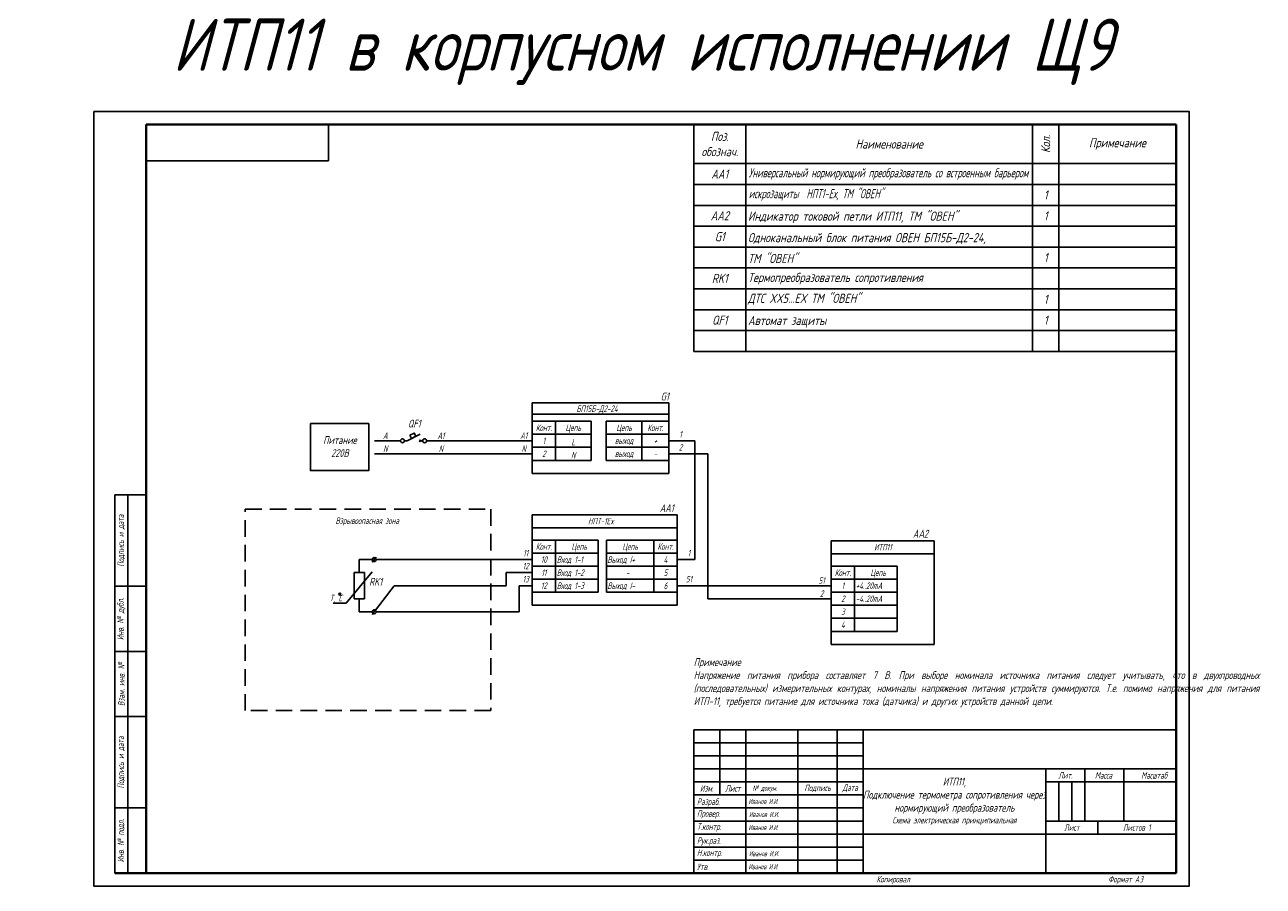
# Model space of a CAD drawing. Header units: millimetres. Extents: x 172 to 647, y 1024 to 1355.
import ezdxf
from ezdxf.enums import TextEntityAlignment as Align

# ---------------------------------------------------------------- set-up
doc = ezdxf.new("R2010")
doc.units = ezdxf.units.MM
doc.linetypes.add('DASHED2', pattern=[9.525, 6.35, -3.175])
doc.styles.add('gost2304', font='Gost.shx', dxfattribs={"width": 0.8, "oblique": 15, "height": 2.5})
doc.styles.add('ДЛЯ текста', font='Gost.shx', dxfattribs={"oblique": 15, "height": 3.5})

msp = doc.modelspace()

# ---------------------------------------------------------------- linework, layer by layer
at = {"color": 0}
for p, q in [((198.69, 1024.45), (198.69, 1321.45)), ((198.69, 1024.45), (198.69, 1321.45)), ((288.69, 1302.45), (288.69, 1316.45)), ((288.69, 1302.45), (288.69, 1316.45)), ((218.69, 1302.45), (288.69, 1302.45)), ((218.69, 1302.45), (288.69, 1302.45)), ((218.69, 1302.45), (288.69, 1302.45)), ((218.69, 1302.45), (288.69, 1302.45)), ((369.71, 1202.7), (374.71, 1202.7)), ((414.8, 1202.7), (409.8, 1202.7)), ((318.76, 1195.2), (323.76, 1197.7)), ((369.71, 1197.7), (374.71, 1197.7)), ((414.8, 1197.7), (409.8, 1197.7)), ((317.76, 1195.2), (318.76, 1195.2)), ((323.37, 1195.59), (324.15, 1194.81)), ((323.37, 1194.81), (324.15, 1195.59)), ((324.76, 1195.2), (323.76, 1195.2)), ((206.69, 1174.45), (206.69, 1029.45)), ((206.69, 1174.45), (218.69, 1174.45)), ((211.69, 1174.45), (211.69, 1029.45)), ((369.71, 1157.15), (374.71, 1157.15)), ((419.4, 1157.15), (414.4, 1157.15)), ((369.71, 1152.15), (374.71, 1152.15)), ((419.4, 1152.15), (414.4, 1152.15)), ((369.71, 1147.15), (374.71, 1147.15)), ((419.4, 1147.15), (414.4, 1147.15)), ((484.37, 1147.15), (489.37, 1147.15)), ((484.37, 1142.15), (489.37, 1142.15)), ((206.69, 1139.45), (218.69, 1139.45)), ((484.37, 1137.15), (489.37, 1137.15)), ((206.69, 1114.45), (218.69, 1114.45)), ((206.69, 1089.45), (218.69, 1089.45)), ((428.69, 1084.45), (428.69, 1029.45)), ((428.69, 1084.45), (613.69, 1084.45)), ((428.69, 1084.45), (428.69, 1029.45)), ((438.69, 1084.45), (438.69, 1059.45)), ((438.69, 1084.45), (438.69, 1059.45)), ((448.69, 1084.45), (448.69, 1029.45)), ((468.69, 1084.45), (468.69, 1029.45)), ((483.69, 1084.45), (483.69, 1029.45)), ((493.69, 1084.45), (493.69, 1029.45)), ((428.69, 1079.45), (493.69, 1079.45)), ((428.69, 1074.45), (493.69, 1074.45)), ((428.69, 1069.45), (493.69, 1069.45)), ((493.69, 1069.45), (613.69, 1069.45)), ((563.69, 1069.45), (563.69, 1029.45)), ((578.69, 1069.45), (578.69, 1049.45)), ((593.69, 1069.45), (593.69, 1049.45)), ((428.69, 1064.45), (493.69, 1064.45)), ((563.69, 1064.45), (613.69, 1064.45)), ((568.69, 1064.45), (568.69, 1049.45)), ((573.69, 1064.45), (573.69, 1049.45)), ((428.69, 1059.45), (493.69, 1059.45)), ((206.69, 1054.45), (218.69, 1054.45)), ((428.69, 1054.45), (493.69, 1054.45)), ((428.69, 1049.45), (493.69, 1049.45)), ((563.69, 1049.45), (613.69, 1049.45)), ((583.69, 1049.45), (583.69, 1044.45)), ((428.69, 1044.45), (493.69, 1044.45)), ((493.69, 1044.45), (613.69, 1044.45)), ((428.69, 1039.45), (493.69, 1039.45)), ((428.69, 1039.45), (493.69, 1039.45)), ((428.69, 1034.45), (493.69, 1034.45)), ((428.69, 1034.45), (493.69, 1034.45)), ((428.69, 1029.45), (613.69, 1029.45)), ((428.69, 1029.45), (613.69, 1029.45))]:
    msp.add_line(p, q, dxfattribs=at)
at = {"color": 0, "lineweight": 40}
for p, q in [((218.69, 1316.45), (218.69, 1029.45)), ((613.69, 1316.45), (218.69, 1316.45)), ((218.69, 1316.45), (218.69, 1029.45)), ((613.69, 1316.45), (613.69, 1029.45)), ((613.69, 1029.45), (206.69, 1029.45))]:
    msp.add_line(p, q, dxfattribs=at)
at = {"color": 0, "ltscale": 100}
for p, q in [((434.69, 1316.45), (428.69, 1316.45)), ((440.69, 1316.45), (434.69, 1316.45)), ((448.69, 1316.45), (440.69, 1316.45)), ((518.69, 1316.45), (448.69, 1316.45)), ((558.69, 1316.45), (448.69, 1316.45)), ((581.69, 1316.45), (518.69, 1316.45)), ((568.69, 1316.45), (558.69, 1316.45)), ((558.69, 1316.45), (558.69, 1229.45)), ((613.69, 1316.45), (568.69, 1316.45)), ((568.69, 1316.45), (568.69, 1229.45)), ((591.69, 1316.45), (581.69, 1316.45)), ((613.69, 1316.45), (591.69, 1316.45)), ((613.69, 1316.45), (613.69, 1301.45)), ((366.74, 1202.7), (366.74, 1209.8)), ((366.74, 1209.8), (419.17, 1209.8)), ((419.17, 1209.8), (419.17, 1202.7)), ((389.32, 1202.7), (389.32, 1187.7)), ((316.26, 1195.2), (306.26, 1195.2)), ((366.74, 1157.15), (366.74, 1166.87)), ((422.36, 1166.87), (366.74, 1166.87)), ((481.4, 1147.15), (481.4, 1156.87)), ((520.91, 1156.87), (481.4, 1156.87))]:
    msp.add_line(p, q, dxfattribs=at)
at = {"color": 7}
for p, q in [((428.69, 1229.45), (428.69, 1316.45)), ((428.69, 1316.45), (613.69, 1316.45)), ((448.69, 1229.45), (448.69, 1316.45)), ((428.69, 1301.45), (613.69, 1301.45)), ((428.69, 1293.45), (613.69, 1293.45)), ((428.69, 1285.45), (613.69, 1285.45)), ((428.69, 1277.45), (613.69, 1277.45)), ((428.69, 1269.45), (613.69, 1269.45)), ((428.69, 1269.45), (613.69, 1269.45)), ((428.69, 1261.45), (613.69, 1261.45)), ((428.69, 1261.45), (613.69, 1261.45)), ((428.69, 1253.45), (613.69, 1253.45)), ((428.69, 1253.45), (613.69, 1253.45)), ((428.69, 1245.45), (613.69, 1245.45)), ((428.69, 1245.45), (613.69, 1245.45)), ((428.69, 1237.45), (613.69, 1237.45)), ((428.69, 1237.45), (613.69, 1237.45)), ((428.69, 1229.45), (613.69, 1229.45)), ((428.69, 1229.45), (613.69, 1229.45)), ((428.69, 1084.45), (613.69, 1084.45))]:
    msp.add_line(p, q, dxfattribs=at)
at = {"color": 0, "ltscale": 0.05}
for p, q in [((419.17, 1205.45), (366.74, 1205.45)), ((389.32, 1202.7), (375.71, 1202.7)), ((395.19, 1202.7), (408.8, 1202.7)), ((395.19, 1187.7), (395.19, 1202.7)), ((375.71, 1197.7), (389.32, 1197.7)), ((408.8, 1197.7), (395.19, 1197.7)), ((375.71, 1192.7), (389.32, 1192.7)), ((408.8, 1192.7), (395.19, 1192.7)), ((375.71, 1187.7), (389.32, 1187.7)), ((375.71, 1187.7), (389.32, 1187.7)), ((408.8, 1187.7), (395.19, 1187.7)), ((408.8, 1187.7), (395.19, 1187.7)), ((422.36, 1161.89), (366.74, 1161.89)), ((392.06, 1157.15), (375.71, 1157.15)), ((395.25, 1157.15), (413.4, 1157.15)), ((375.71, 1152.15), (392.06, 1152.15)), ((375.71, 1152.15), (392.06, 1152.15)), ((375.71, 1152.15), (392.06, 1152.15)), ((413.4, 1152.15), (395.25, 1152.15)), ((413.4, 1152.15), (396.25, 1152.15)), ((413.4, 1152.15), (396.25, 1152.15)), ((520.91, 1151.89), (481.4, 1151.89)), ((375.71, 1147.15), (392.06, 1147.15)), ((375.71, 1147.15), (392.06, 1147.15)), ((413.4, 1147.15), (395.25, 1147.15)), ((413.4, 1147.15), (396.25, 1147.15)), ((506.72, 1147.15), (490.37, 1147.15)), ((375.71, 1142.15), (392.06, 1142.15)), ((413.4, 1142.15), (395.25, 1142.15)), ((490.37, 1142.15), (506.72, 1142.15)), ((490.37, 1142.15), (506.72, 1142.15)), ((490.37, 1142.15), (506.72, 1142.15)), ((375.71, 1137.15), (392.06, 1137.15)), ((375.71, 1137.15), (392.06, 1137.15)), ((375.71, 1137.15), (392.06, 1137.15)), ((413.4, 1137.15), (395.25, 1137.15)), ((413.4, 1137.15), (395.25, 1137.15)), ((413.4, 1137.15), (395.25, 1137.15)), ((490.37, 1137.15), (506.72, 1137.15)), ((490.37, 1137.15), (506.72, 1137.15)), ((490.37, 1132.15), (506.72, 1132.15)), ((490.37, 1127.15), (506.72, 1127.15)), ((490.37, 1127.15), (506.72, 1127.15)), ((490.37, 1127.15), (506.72, 1127.15)), ((490.37, 1122.15), (506.72, 1122.15))]:
    msp.add_line(p, q, dxfattribs=at)
for p, q in [((366.74, 1195.2), (326.26, 1195.2)), ((419.17, 1195.2), (429.17, 1195.2)), ((429.17, 1195.2), (429.17, 1149.65)), ((366.74, 1190.2), (306.26, 1190.2)), ((366.74, 1187.7), (366.74, 1182.7)), ((419.17, 1190.2), (434.17, 1190.2)), ((419.17, 1182.7), (419.17, 1187.7)), ((434.17, 1190.2), (434.17, 1134.65)), ((366.74, 1182.7), (419.17, 1182.7)), ((422.36, 1166.87), (422.36, 1157.15)), ((392.06, 1157.15), (392.06, 1137.15)), ((395.25, 1137.15), (395.25, 1157.15)), ((520.91, 1156.87), (520.91, 1117.15)), ((300.44, 1144.65), (300.44, 1149.65)), ((300.44, 1149.65), (305.44, 1149.65)), ((305.4, 1148.64), (306.96, 1150.63)), ((306.94, 1149.65), (320.8, 1149.65)), ((320.8, 1149.65), (330.8, 1149.65)), ((330.8, 1149.65), (366.74, 1149.65)), ((429.17, 1149.65), (422.36, 1149.65)), ((295.47, 1132.93), (305.38, 1145.02)), ((298.44, 1144.65), (302.44, 1144.65)), ((298.44, 1134.65), (298.44, 1144.65)), ((302.44, 1144.65), (302.44, 1134.65)), ((366.74, 1144.65), (356.74, 1144.65)), ((356.74, 1144.65), (356.74, 1139.65)), ((506.72, 1147.15), (506.72, 1122.15)), ((306.68, 1130.22), (313.8, 1139.65)), ((313.8, 1139.65), (320.8, 1139.65)), ((320.8, 1139.65), (330.8, 1139.65)), ((330.8, 1139.65), (356.74, 1139.65)), ((366.74, 1139.65), (361.74, 1139.65)), ((361.74, 1139.65), (361.74, 1129.65)), ((366.74, 1137.15), (366.74, 1132.15)), ((422.36, 1139.65), (481.4, 1139.65)), ((422.36, 1137.15), (422.36, 1132.15)), ((295.47, 1132.93), (290.47, 1132.93)), ((302.44, 1134.65), (298.44, 1134.65)), ((300.44, 1134.65), (300.44, 1129.65)), ((305.4, 1128.64), (306.96, 1130.63)), ((366.74, 1132.15), (422.36, 1132.15)), ((481.4, 1134.65), (434.17, 1134.65)), ((300.44, 1129.65), (305.44, 1129.65)), ((306.94, 1129.65), (320.8, 1129.65)), ((320.8, 1129.65), (330.8, 1129.65)), ((330.8, 1129.65), (361.74, 1129.65)), ((481.4, 1127.15), (481.4, 1122.15)), ((481.4, 1122.15), (481.4, 1117.15)), ((520.91, 1117.15), (481.4, 1117.15))]:
    msp.add_line(p, q)
at = {"color": 0}
msp.add_lwpolyline([(198.69, 1321.45), (618.69, 1321.45), (618.69, 1024.45), (198.69, 1024.45)], close=True, dxfattribs=at)
at = {"color": 0, "ltscale": 100}
msp.add_lwpolyline([(281.71, 1201.81), (304.1, 1201.81), (304.1, 1183.76), (281.71, 1183.76)], close=True, dxfattribs=at)
at = {"color": 0, "ltscale": 0.05}
for points in [[(366.74, 1197.7), (375.71, 1197.7), (375.71, 1202.7), (366.74, 1202.7)], [(419.17, 1197.7), (408.8, 1197.7), (408.8, 1202.7), (419.17, 1202.7)], [(366.74, 1192.7), (375.71, 1192.7), (375.71, 1197.7), (366.74, 1197.7)], [(419.17, 1192.7), (408.8, 1192.7), (408.8, 1197.7), (419.17, 1197.7)], [(366.74, 1187.7), (375.71, 1187.7), (375.71, 1192.7), (366.74, 1192.7)], [(419.17, 1187.7), (408.8, 1187.7), (408.8, 1192.7), (419.17, 1192.7)], [(366.74, 1152.15), (375.71, 1152.15), (375.71, 1157.15), (366.74, 1157.15)], [(422.36, 1152.15), (413.4, 1152.15), (413.4, 1157.15), (422.36, 1157.15)], [(366.74, 1147.15), (375.71, 1147.15), (375.71, 1152.15), (366.74, 1152.15)], [(422.36, 1147.15), (413.4, 1147.15), (413.4, 1152.15), (422.36, 1152.15)], [(366.74, 1142.15), (375.71, 1142.15), (375.71, 1147.15), (366.74, 1147.15)], [(422.36, 1142.15), (413.4, 1142.15), (413.4, 1147.15), (422.36, 1147.15)], [(481.4, 1142.15), (490.37, 1142.15), (490.37, 1147.15), (481.4, 1147.15)], [(366.74, 1137.15), (375.71, 1137.15), (375.71, 1142.15), (366.74, 1142.15)], [(422.36, 1137.15), (413.4, 1137.15), (413.4, 1142.15), (422.36, 1142.15)], [(481.4, 1137.15), (490.37, 1137.15), (490.37, 1142.15), (481.4, 1142.15)], [(481.4, 1132.15), (490.37, 1132.15), (490.37, 1137.15), (481.4, 1137.15)], [(481.4, 1127.15), (490.37, 1127.15), (490.37, 1132.15), (481.4, 1132.15)], [(481.4, 1122.15), (490.37, 1122.15), (490.37, 1127.15), (481.4, 1127.15)]]:
    msp.add_lwpolyline(points, close=True, dxfattribs=at)
at = {"color": 0, "ltscale": 0.008}
msp.add_lwpolyline([(319.84, 1197.33), (321.54, 1198.18), (322.17, 1196.91), (320.48, 1196.06)], close=True, dxfattribs=at)
at = {"linetype": 'DASHED2'}
msp.add_lwpolyline([(256.68, 1169.01), (350.96, 1169.01), (350.96, 1091.76), (256.68, 1091.76)], close=True, dxfattribs=at)
at = {"color": 0}
for centre in [(317.01, 1195.2), (325.51, 1195.2)]:
    msp.add_circle(centre, 0.75, dxfattribs=at)
for centre, radius in [((306.19, 1149.65), 0.75), ((292.99, 1136.41), 0.397), ((306.19, 1129.65), 0.75)]:
    msp.add_circle(centre, radius)

# ---------------------------------------------------------------- texts
at = {"color": 0, "style": 'gost2304', "oblique": 15, "width": 0.8}
for s, p in [('БП15Б-Д2-24', (391.64, 1207.51)), ('A', (310.43, 1197.16)), ('A1', (331.76, 1197.16)), ('A1', (363.51, 1197.16)), ('Конт.', (371.23, 1200.2)), ('Цепь', (382.51, 1200.2)), ('Цепь', (402, 1200.2)), ('Конт.', (413.99, 1200.2)), ('N', (310.43, 1192.16)), ('N', (331.76, 1192.16)), ('N', (363.51, 1192.16)), ('1', (371.23, 1195.2)), ('L', (382.51, 1194.7)), ('выход', (402, 1195.27)), ('+', (413.99, 1195.2)), ('2', (371.23, 1190.2)), ('N', (382.51, 1189.7)), ('выход', (402, 1190.27)), ('-', (413.99, 1190.2)), ('Взрывоопасная зона', (303.49, 1164.54)), ('НПТ-1Ex', (393.09, 1164.39)), ('Конт.', (371.23, 1154.65)), ('Цепь', (384.78, 1154.65)), ('Цепь', (404.32, 1154.65)), ('Конт.', (417.88, 1154.65)), ('ИТП11', (501.25, 1154.39)), ('10', (371.23, 1149.65)), ('4', (417.88, 1149.65)), ('11', (371.23, 1144.65)), ('5', (417.88, 1144.65)), ('Конт.', (485.89, 1144.65)), ('Цепь', (499.44, 1144.65)), ('12', (371.23, 1139.65)), ('6', (417.88, 1139.65)), ('51', (477.77, 1141.61)), ('1', (485.89, 1139.65)), ('T, C', (291.46, 1134.89)), ('2', (477.77, 1136.61)), ('2', (485.89, 1134.65)), ('3', (485.89, 1129.65)), ('4', (485.89, 1124.65))]:
    msp.add_text(s, height=2.5, dxfattribs=at).set_placement(p, align=Align.MIDDLE_CENTER)
for s, p in [('Вход 1-1', (376.18, 1149.65)), ('Выход I+', (395.6, 1149.65)), ('Вход 1-2', (376.18, 1144.65)), ('Вход 1-3', (376.18, 1139.65)), ('Выход I-', (395.6, 1139.65)), ('-', (402.66, 1144.65)), ('+4..20mA', (490.84, 1139.65)), ('-4..20mA', (490.84, 1134.65))]:
    msp.add_text(s, height=2.5, dxfattribs=at).set_placement(p, align=Align.MIDDLE_LEFT)
at = {"color": 7, "linetype": 'Continuous', "style": 'ДЛЯ текста'}
for s, insert, char_height, width, attachment_point in [('{\\C256;ИТП11 в корпусном исполнении Щ9}', (409, 1344.31), 20, 591.4747, 5), ('\\A1;Поз.\\Pобознач.', (438.69, 1308.95), 3.5, 20, 5), ('\\A1;Наименование', (503.69, 1308.95), 3.5, 110, 5), ('\\A1;Примечание', (591.19, 1308.95), 3.5, 45, 5), ('\\A1;AA1', (438.69, 1297.45), 3.5, 20, 5), ('\\A1;1', (563.69, 1289.45), 3.5, 10, 5), ('\\A1;AA2', (438.69, 1281.45), 3.5, 20, 5), ('{\\C0;Индикатор токовой петли ИТП11, ТМ "ОВЕН"}', (449.52, 1280.83), 3.5, 109.1744, 4), ('\\A1;1', (563.69, 1281.45), 3.5, 10, 5), ('\\A1;1', (563.69, 1281.45), 3.5, 10, 5), ('\\A1;G1', (438.69, 1273.45), 3.5, 20, 5), ('\\A1;1', (563.69, 1265.45), 3.5, 10, 5), ('\\A1;RK1', (438.69, 1257.45), 3.5, 20, 5), ('\\A1;1', (563.69, 1249.45), 3.5, 10, 5), ('\\A1;QF1', (438.69, 1241.45), 3.5, 20, 5), ('{\\C0;Автомат защиты}', (449.52, 1240.83), 3.5, 109.1744, 4), ('\\A1;1', (563.69, 1241.45), 3.5, 10, 5)]:
    msp.add_mtext(s, dxfattribs=dict(at, insert=insert, char_height=char_height, width=width, attachment_point=attachment_point))
at = {"color": 7, "linetype": 'Continuous', "insert": (563.69, 1308.95), "char_height": 3.5, "width": 15, "attachment_point": 5, "rotation": 90, "style": 'ДЛЯ текста'}
msp.add_mtext('\\A1;Кол.', dxfattribs=at)
at = {"color": 7, "linetype": 'Continuous', "char_height": 3.5, "style": 'ДЛЯ текста'}
for s, insert, width, attachment_point, line_spacing_factor in [('\\pxql;{\\C0;\\W0.8;Универсальный нормирующий преобразователь со встроенным барьером искрозащиты  НПТ1-Ех, ТМ "ОВЕН"}', (504.8, 1293.45), 110, 5, 1.371429), ('{\\C0;Одноканальный блок питания ОВЕН БП15Б-Д2-24,\\PТМ "ОВЕН"}', (449.52, 1269.08), 109.1744, 4, 1.37), ('{\\A1;Термопреобразователь сопротивления \\PДТС XX5...EX ТМ "ОВЕН"}', (449.5, 1253.45), 110.8369, 4, 1.3714)]:
    msp.add_mtext(s, dxfattribs=dict(at, insert=insert, width=width, attachment_point=attachment_point, line_spacing_factor=line_spacing_factor))
at = {"color": 0, "style": 'gost2304'}
for s, insert, char_height, width, attachment_point in [('\\A1;Питание\\P220В', (293, 1192.98), 3, 39.9795, 5), ('1', (423.65, 1197.7), 2.5, 8.9641, 5), ('2', (423.65, 1192.7), 2.5, 8.9641, 5), ('11', (364.24, 1152.15), 2.5, 5, 5), ('1', (426.85, 1152.15), 2.5, 8.9641, 5), ('12', (364.24, 1147.15), 2.5, 5, 5), ('13', (364.24, 1142.15), 2.5, 5, 5), ('51', (426.85, 1142.15), 2.5, 8.9641, 5), ('\\pxql;{\\H1.2x;\\C256;Примечание\\P\\pqj;Напряжение питания прибора составляет 7 В. При выборе номинала источника питания следует учитывать, что в двухпроводных (последовательных) измерительных контурах, номиналы напряжения питания устройств суммируются. Т.е. помимо напряжения для питания ИТП-11, требуется питание для источника тока (датчика) и других устройств данной цепи.^I^I^I^I^I^I^I^I^I^I^I^I^I^I^I}', (518.35, 1102.47), 2.5, 179.3085, 5), ('{\\H1.2x;\\C256;ИТП11,\\PПодключение термометра сопротивления через нормирующий преобразователь\\P\\H0.83333x;Схема электрическая принципиальная}', (528.69, 1056.95), 2.5, 70, 5), ('\\pi4.8281;Лит.', (563.69, 1066.95), 2.5, 15, 4), ('\\pi3.8575;Масса ', (578.69, 1066.95), 2.5, 15, 4), ('\\pi4.2529;Масштаб', (603.15, 1066.95), 2.5, 18.918, 5), ('Изм.', (433.69, 1061.95), 2.5, 10, 5), ('Лист', (443.69, 1061.95), 2.5, 10, 5), ('{\\H0.83333x;№ докум}.', (456.02, 1061.95), 2.5, 20, 5), ('Подпись', (476.19, 1061.95), 2.5, 15, 5), ('Дата', (488.69, 1061.95), 2.5, 10, 5), (' Разраб.', (428.69, 1056.51), 2.5, 20, 4), ('Иванов И.И.', (449.69, 1056.95), 2, 25.4383, 4), (' Провер.', (428.69, 1051.95), 2.5, 20, 4), (' Т.контр.', (428.69, 1046.95), 2.5, 20, 4), ('Иванов И.И.', (449.69, 1046.95), 2, 20.2097, 4), ('{\\Q10;Лист  }', (573.77, 1046.95), 2.5, 20, 5), ('{\\Q10;Листов 1}', (598.69, 1046.95), 2.5, 30, 5), (' Рук.раз.', (428.69, 1041.6), 2.5, 20, 4), (' Н.контр.', (428.69, 1036.95), 2.5, 20, 4), ('Иванов И.И.', (449.9, 1036.95), 2, 20, 4), (' Утв.', (428.69, 1031.89), 2.5, 20, 4)]:
    msp.add_mtext(s, dxfattribs=dict(at, insert=insert, char_height=char_height, width=width, attachment_point=attachment_point))
at = {"color": 0, "char_height": 2.5, "attachment_point": 5, "rotation": 90, "style": 'gost2304'}
for s, insert, width in [('{\\Q10;Подпись и дата}', (209.19, 1156.95), 35), ('{\\Q10;Инв. № дубл.}', (209.19, 1126.95), 25), ('{\\Q10;Взам. инв. №}', (209.19, 1101.95), 25), ('{\\Q10;Подпись и дата}', (209.19, 1071.95), 35), ('\\pt24;{\\Q10;Инв. № подл.}', (209.19, 1041.95), 25)]:
    msp.add_mtext(s, dxfattribs=dict(at, insert=insert, width=width))
at = {"color": 0, "char_height": 2, "attachment_point": 4, "line_spacing_factor": 0.48, "style": 'gost2304'}
for insert, width in [((449.9, 1051.95), 20), ((449.69, 1031.95), 15.6055)]:
    msp.add_mtext('Иванов И.И.', dxfattribs=dict(at, insert=insert, width=width))
at = {"color": 0, "lineweight": 15, "char_height": 2.5, "width": 23.5385, "attachment_point": 1, "style": 'gost2304'}
for s, insert in [('Копировал', (498.81, 1028.38)), ('Формат A3', (587.69, 1028.38))]:
    msp.add_mtext(s, dxfattribs=dict(at, insert=insert))
at = {"color": 0, "style": 'gost2304', "oblique": 15, "width": 0.8, "flags": 8}
for tag, p in [('G1', (417.6, 1210.69)), ('QF1', (321.54, 1200.28)), ('AA1', (418.35, 1167.9)), ('AA2', (515.67, 1158.08)), ('RK1', (306.72, 1139.65))]:
    msp.add_attdef(tag, text='QF1', height=3, dxfattribs=at).set_placement(p, align=Align.CENTER)

doc.saveas('drawing.dxf')
